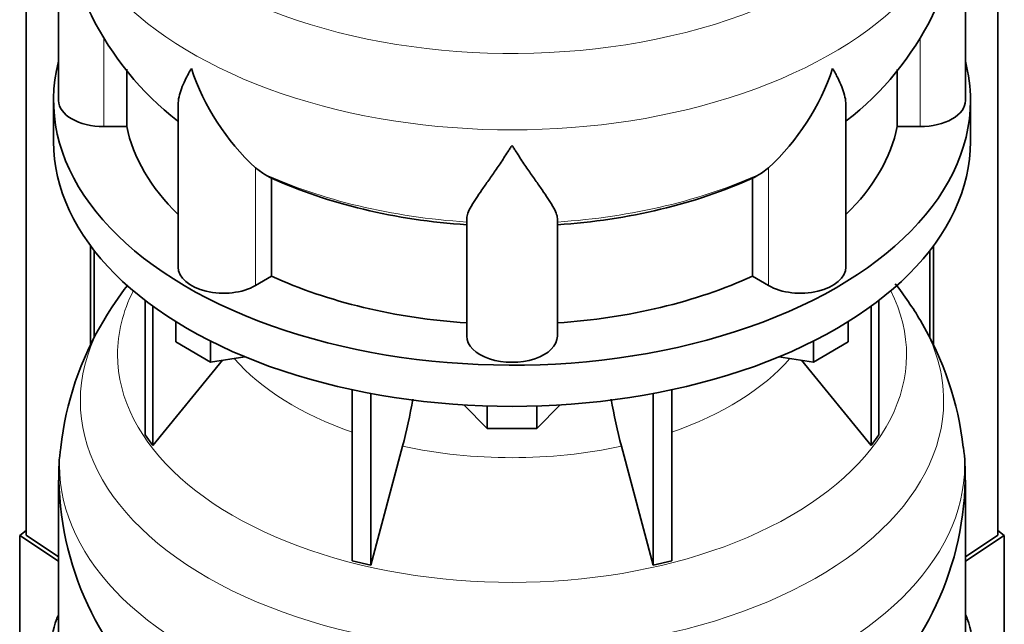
# Model space of a CAD drawing. Header units: millimetres. Extents: x 166 to 773, y -1811 to 1651.
# Tile 5 of 20: x 578 to 773, y -1561 to -1441. Entities that reach past the tile are written whole.
import ezdxf

# ---------------------------------------------------------------- set-up
doc = ezdxf.new("R2010")
doc.units = ezdxf.units.MM
for name, color, linetype in [('LOW_134-8', 7, 'Continuous'), ('VSI134_DIFFUSORE', 7, 'Continuous'), ('VSI134_TERMINALE', 7, 'Continuous')]:
    doc.layers.add(name, color=color, linetype=linetype)

# ---------------------------------------------------------------- blocks, each defined once
blk = doc.blocks.new('SE4')
at = {"layer": 'LOW_134-8', "color": 7, "linetype": 'Continuous', "lineweight": 35}
for p, q in [((579.14, -1543.39), (579.14, -583.66)), ((771.99, -1543.39), (771.99, -583.66)), ((591.89, -1485.93), (591.89, -1505.68)), ((592.64, -1486.92), (592.64, -1504.2)), ((758.49, -1486.92), (758.49, -1504.26)), ((759.24, -1485.93), (759.24, -1505.74))]:
    blk.add_line(p, q, dxfattribs=at)
at = {"layer": 'VSI134_DIFFUSORE', "color": 7, "linetype": 'Continuous', "lineweight": 35}
for p, q in [((585.57, -1414.06), (585.57, -1457.11)), ((765.57, -1457.11), (765.57, -1414.06)), ((599.09, -1462.31), (599.09, -1450.93)), ((752.04, -1450.95), (752.04, -1462.31)), ((584.57, -1457.11), (584.57, -1465.28)), ((766.57, -1465.28), (766.57, -1457.11)), ((609.29, -1458.05), (609.29, -1490.18)), ((741.84, -1490.18), (741.84, -1458.04)), ((594.57, -1462.31), (599.09, -1462.31)), ((752.04, -1462.31), (756.57, -1462.31)), ((626.08, -1471.56), (624.65, -1470.51)), ((726.48, -1470.51), (725.06, -1471.56)), ((627.86, -1492.01), (627.86, -1472.53)), ((723.28, -1472.53), (723.28, -1492.01)), ((666.57, -1503.88), (666.57, -1480.53)), ((684.57, -1503.88), (684.57, -1480.53)), ((624.65, -1493.86), (627.86, -1492.01)), ((723.28, -1492.01), (726.48, -1493.86)), ((602.74, -1496.78), (602.74, -1523.46)), ((748.39, -1496.78), (748.39, -1523.46)), ((604.27, -1497.93), (604.27, -1525.59)), ((746.86, -1497.93), (746.86, -1525.59)), ((608.81, -1505.04), (608.81, -1500.98)), ((742.32, -1505.04), (742.32, -1500.98)), ((615.75, -1509.05), (608.81, -1505.04)), ((615.75, -1509.05), (615.75, -1504.87)), ((735.38, -1509.05), (735.38, -1504.87)), ((742.32, -1505.04), (735.38, -1509.05)), ((604.27, -1525.59), (618.13, -1508.68)), ((622.57, -1507.99), (615.75, -1509.05)), ((735.38, -1509.05), (728.56, -1507.99)), ((733, -1508.68), (746.86, -1525.59)), ((643.87, -1514.53), (643.87, -1548.46)), ((707.26, -1514.53), (707.26, -1548.46)), ((647.56, -1515.27), (647.56, -1549.34)), ((703.57, -1515.27), (703.57, -1549.34)), ((670.66, -1522.18), (666.01, -1517.53)), ((670.66, -1522.18), (670.66, -1517.74)), ((685.12, -1517.53), (680.47, -1522.18)), ((680.47, -1522.18), (680.47, -1517.74)), ((680.47, -1522.18), (670.66, -1522.18)), ((602.74, -1523.46), (604.27, -1525.59)), ((746.86, -1525.59), (748.39, -1523.46)), ((647.56, -1549.34), (653.84, -1525.72)), ((697.29, -1525.72), (703.57, -1549.34)), ((585.57, -1532.45), (585.57, -1575.51)), ((765.57, -1575.51), (765.57, -1532.45)), ((643.87, -1548.46), (647.56, -1549.34)), ((703.57, -1549.34), (707.26, -1548.46))]:
    blk.add_line(p, q, dxfattribs=at)
at = {"layer": 'VSI134_DIFFUSORE', "color": 4, "linetype": 'Continuous', "lineweight": 9}
for p, q in [((594.57, -1462.31), (594.57, -1444.67)), ((756.57, -1462.31), (756.57, -1444.58)), ((624.65, -1493.86), (624.65, -1470.51)), ((726.48, -1493.86), (726.48, -1470.51))]:
    blk.add_line(p, q, dxfattribs=at)
at = {"layer": 'VSI134_DIFFUSORE', "color": 7, "linetype": 'Continuous', "lineweight": 35}
for centre, radius, start, end in [((646.76, -1412.95), 61.13, 181.06, 232.0821), ((704.41, -1412.93), 61.11, 307.8577, 358.9405), ((657.15, -1435.55), 47.73, 198.6373, 227.0857), ((693.98, -1435.55), 47.73, 312.9143, 341.3628), ((633.99, -1459.17), 14.7, 237.4509, 245.3566), ((717.15, -1459.17), 14.7, 294.6434, 302.5491), ((654.41, -1536.44), 69.71, 142.304, 149.2191), ((695.9, -1537.12), 70.78, 30.909, 38.0336), ((647.61, -1532.73), 61.97, 148.9453, 173.7746), ((702.75, -1533.03), 62.78, 6.4409, 30.9004), ((564, -1501.41), 93.08, 344.857, 350.7229), ((785.82, -1501.61), 91.75, 189.2841, 195.2315), ((617.62, -1531.05), 32.01, 170.945, 182.5582), ((727.2, -1531.31), 38.33, 358.295, 8.0039), ((646.76, -1531.35), 61.13, 181.06, 232.0821), ((704.41, -1531.32), 61.11, 307.8577, 358.9405)]:
    blk.add_arc(centre, radius, start, end, dxfattribs=at)
at = {"layer": 'VSI134_DIFFUSORE', "color": 4, "linetype": 'Continuous', "lineweight": 9}
for centre, major_axis, start_param, end_param in [((675.57, -1398.34), (85.67, 0), 2.813532, 6.283185), ((675.57, -1411.1), (-89.83, 0), 0, 3.209014), ((675.57, -1435.64), (-79.5, 0), 0.898849, 1.457346), ((675.57, -1435.64), (79.5, 0), 4.82584, 5.384336), ((675.57, -1507.54), (-78.3, 0), 0, 3.425204), ((675.57, -1507.54), (-78.3, 0), 5.999574, 6.283185), ((675.57, -1516.73), (85.67, 0), 2.813532, 6.283185), ((675.57, -1516.73), (85.67, 0), 0, 0.327986), ((675.57, -1492.42), (-61.63, 0), 0.463231, 1.030574), ((675.57, -1492.42), (61.63, 0), 5.252612, 5.819954), ((675.57, -1529.49), (-89.83, 0), 0, 3.209014), ((675.57, -1529.49), (-89.83, 0), 6.21605, 6.283185), ((675.57, -1492.42), (-61.63, 0), 1.210556, 1.931037)]:
    blk.add_ellipse(centre, major_axis=major_axis, ratio=0.57735, start_param=start_param, end_param=end_param, dxfattribs=at)
at = {"layer": 'VSI134_DIFFUSORE', "color": 7, "linetype": 'Continuous', "lineweight": 35}
for centre, major_axis, start_param, end_param in [((675.57, -1457.11), (91, 0), 2.993207, 6.283185), ((675.57, -1457.11), (91, 0), 0, 0.148386), ((594.57, -1457.11), (9, 0), 3.141593, 4.712389), ((756.57, -1457.11), (-9, 0), 1.570796, 3.141593), ((675.57, -1457.11), (-77, 0), 0.117151, 0.534109), ((675.57, -1457.11), (77, 0), 5.749077, 6.166034), ((675.57, -1465.28), (-91, 0), 0, 3.141593), ((675.57, -1437.64), (-77, 0), 0.902549, 1.453645), ((675.57, -1437.64), (77, 0), 4.82954, 5.380636), ((618.29, -1490.18), (9, 0), 3.141593, 5.497787), ((732.84, -1490.18), (-9, 0), 0.785398, 3.141593), ((675.57, -1457.11), (-77, 0), 0.902549, 1.453645), ((675.57, -1457.11), (77, 0), 4.82954, 5.380636), ((675.57, -1503.88), (-9, 0), 0, 3.141593)]:
    blk.add_ellipse(centre, major_axis=major_axis, ratio=0.57735, start_param=start_param, end_param=end_param, dxfattribs=at)
for points, knots in [([(609.29, -1458.06), (609.29, -1457.89), (609.3, -1457.73), (609.38, -1456.54), (609.67, -1455.49), (610.34, -1453.82), (610.6, -1453.24), (611.06, -1452.35), (611.22, -1452.05), (611.47, -1451.59), (611.6, -1451.36), (611.74, -1451.12), (611.83, -1450.96), (611.88, -1450.88), (611.93, -1450.81)], [0.4586292, 0.4586292, 0.4586292, 0.4586292, 0.5, 0.5, 0.75, 0.75, 0.875, 0.875, 0.9375, 0.9375, 0.96875, 0.984375, 0.984375, 1, 1, 1, 1]), ([(741.84, -1458.05), (741.84, -1457.9), (741.84, -1457.74), (741.79, -1457.08), (741.7, -1456.57), (741.43, -1455.51), (741.25, -1454.96), (740.8, -1453.83), (740.53, -1453.25), (740.08, -1452.36), (739.92, -1452.05), (739.66, -1451.59), (739.57, -1451.44), (739.39, -1451.12), (739.3, -1450.96), (739.21, -1450.81)], [0.4604904, 0.4604904, 0.4604904, 0.4604904, 0.5, 0.5, 0.625, 0.625, 0.75, 0.75, 0.875, 0.875, 0.9375, 0.9375, 0.96875, 0.96875, 1, 1, 1, 1]), ([(675.57, -1466.03), (675.43, -1466.24), (675.3, -1466.45), (675.03, -1466.87), (674.9, -1467.08), (674.5, -1467.69), (674.24, -1468.1), (673.45, -1469.29), (672.94, -1470.06), (671.92, -1471.53), (671.43, -1472.25), (670.48, -1473.6), (670.03, -1474.24), (669.18, -1475.46), (668.79, -1476.04), (668.25, -1476.86), (668.08, -1477.13), (667.75, -1477.64), (667.6, -1477.89), (667.19, -1478.61), (666.97, -1479.05), (666.66, -1479.85), (666.57, -1480.21), (666.57, -1480.53)], [0, 0, 0, 0, 0.03125, 0.03125, 0.0625, 0.0625, 0.125, 0.125, 0.25, 0.25, 0.375, 0.375, 0.5, 0.5, 0.625, 0.625, 0.6875, 0.6875, 0.75, 0.75, 0.875, 0.875, 1, 1, 1, 1]), ([(684.57, -1480.53), (684.57, -1480.21), (684.48, -1479.85), (684.16, -1479.05), (683.94, -1478.61), (683.53, -1477.89), (683.38, -1477.64), (683.06, -1477.13), (682.89, -1476.86), (682.35, -1476.04), (681.95, -1475.46), (681.1, -1474.24), (680.65, -1473.6), (679.71, -1472.25), (679.21, -1471.54), (678.2, -1470.06), (677.68, -1469.29), (676.89, -1468.1), (676.63, -1467.7), (676.23, -1467.08), (676.1, -1466.87), (675.83, -1466.45), (675.7, -1466.24), (675.57, -1466.03)], [0, 0, 0, 0, 0.125, 0.125, 0.25, 0.25, 0.3125, 0.3125, 0.375, 0.375, 0.5, 0.5, 0.625, 0.625, 0.75, 0.75, 0.875, 0.875, 0.9375, 0.9375, 0.96875, 0.96875, 1, 1, 1, 1])]:
    blk.add_open_spline(points, degree=3, knots=knots, dxfattribs=at)
at = {"layer": 'VSI134_TERMINALE', "color": 7, "linetype": 'Continuous', "lineweight": 35}
for p, q in [((579.14, -1542.43), (577.85, -1543.42)), ((577.85, -1543.42), (585.57, -1548.54)), ((577.85, -1543.42), (577.85, -1570.97)), ((585.57, -1547.66), (579.14, -1543.39)), ((771.99, -1543.39), (765.57, -1547.66)), ((765.57, -1548.54), (773.28, -1543.42)), ((773.28, -1543.42), (771.99, -1542.43)), ((773.28, -1543.42), (773.28, -1570.97))]:
    blk.add_line(p, q, dxfattribs=at)
at = {"layer": 'VSI134_TERMINALE', "color": 4, "linetype": 'Continuous', "lineweight": 9}
for p, q in [((585.15, -1560.09), (585.57, -1560.12)), ((765.57, -1560.12), (765.98, -1560.09))]:
    blk.add_line(p, q, dxfattribs=at)
at = {"layer": 'VSI134_TERMINALE', "color": 7, "linetype": 'Continuous', "lineweight": 35}
for centre, radius, start, end in [((620.51, -1571.2), 37.07, 162.5529, 182.0785), ((729.05, -1571.41), 38.63, 358.3189, 17.0497)]:
    blk.add_arc(centre, radius, start, end, dxfattribs=at)
for major_axis, start_param, end_param in [((-93, 0), -0.254688, -0.236132), ((93, 0), 0.236132, 0.254688)]:
    blk.add_ellipse((675.57, -1572.65), major_axis=major_axis, ratio=0.57735, start_param=start_param, end_param=end_param, dxfattribs=at)

msp = doc.modelspace()

# ---------------------------------------------------------------- block references
msp.add_blockref('SE4', (0, 0))

doc.saveas('drawing.dxf')
